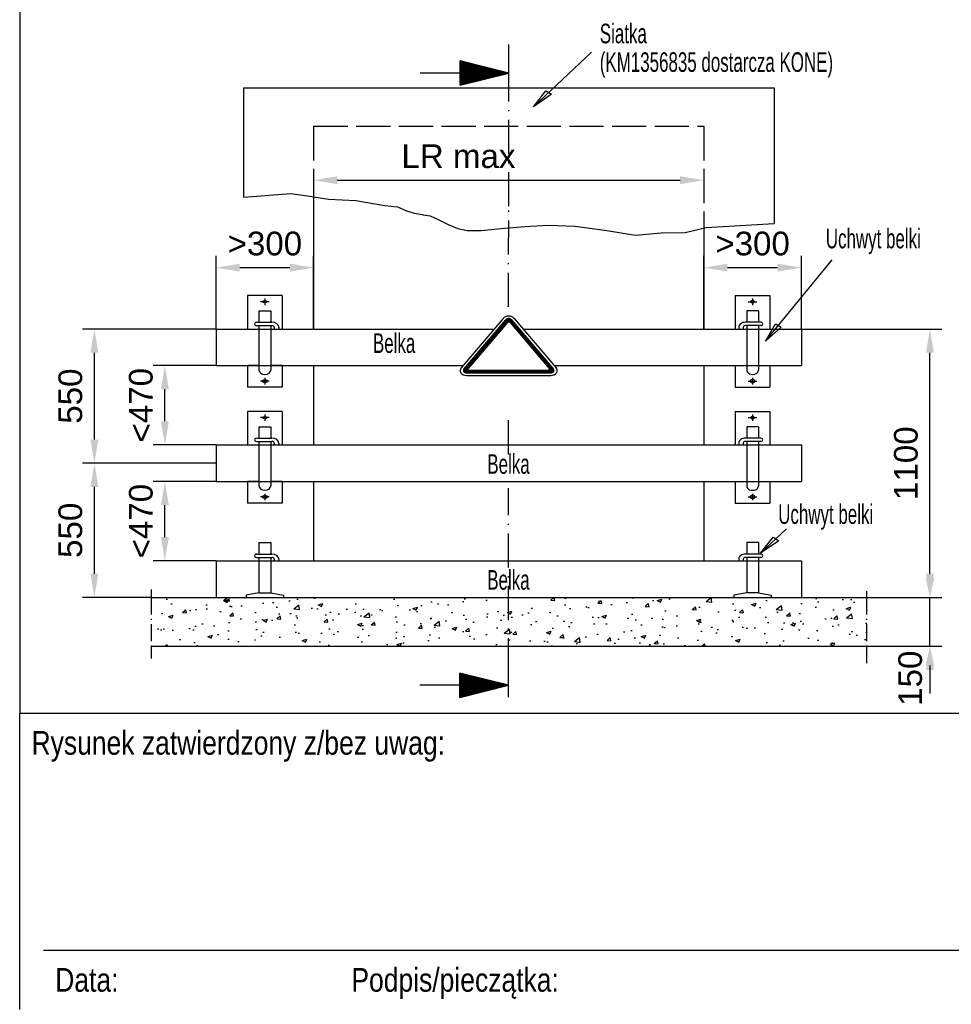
# Model space of a CAD drawing. Header units: millimetres. Extents: x 0 to 420, y 0 to 297.
# Tile 4 of 6: x 290 to 369, y 90 to 174. Entities that reach past the tile are written whole.
import ezdxf
from ezdxf.enums import TextEntityAlignment as Align

# ---------------------------------------------------------------- set-up
doc = ezdxf.new("R2010")
doc.units = ezdxf.units.MM
doc.header["$LTSCALE"] = 0.4
doc.header["$PDSIZE"] = -3
doc.linetypes.add('ACAD_ISO02W100', pattern=[15, 12, -3])
doc.linetypes.add('ACAD_ISO10W100', pattern=[18, 12, -3, 0, -3])
for name, color, linetype in [('CONT_25', 1, 'Continuous'), ('CONT_50', 5, 'Continuous'), ('CONT_70', 4, 'Continuous'), ('DASH_35', 2, 'ACAD_ISO02W100'), ('DASHD_25', 1, 'ACAD_ISO10W100'), ('DIM_35', 7, 'Continuous'), ('HATCH_25', 1, 'Continuous'), ('SHEET', 1, 'Continuous'), ('TEXT_35', 2, 'Continuous')]:
    doc.layers.add(name, color=color, linetype=linetype)
doc.styles.add('Arial', font='arial.ttf')
doc.styles.add('Text0.7_Arial', font='arial.ttf', dxfattribs={"width": 0.7})
doc.dimstyles.new('KONE_mm', dxfattribs={"dimtxt": 2, "dimasz": 2, "dimexe": 1, "dimexo": 0, "dimgap": 1, "dimtad": 1, "dimdec": 0, "dimrnd": 0.01, "dimzin": 0, "dimdsep": 46, "dimtxsty": 'Arial', "dimsah": 1, "dimcen": 0, "dimclrd": 256, "dimclre": 256, "dimclrt": 256, "dimadec": 1, "dimazin": 2, "dimtfac": 1, "dimtdec": 0, "dimtmove": 0, "dimatfit": 3, "dimfxl": 1, "dimtolj": 1, "dimtzin": 0, "dimarcsym": 0})

# ---------------------------------------------------------------- blocks, each defined once
blk = doc.blocks.new('*D55')
at = {"layer": 'Defpoints', "color": 0, "transparency": 16777216}
for p in [(296.307, 136.093), (306.582, 136.093), (301.092, 124.771)]:
    blk.add_point(p, dxfattribs=at)
at = {"layer": 'DIM_35', "lineweight": -2, "transparency": 16777216}
for p, q in [((306.582, 136.093), (295.307, 136.093)), ((296.307, 126.771), (296.307, 134.093)), ((301.092, 124.771), (295.307, 124.771))]:
    blk.add_line(p, q, dxfattribs=at)
at = {"layer": 'DIM_35', "transparency": 16777216}
for points in [[(295.974, 134.093), (296.64, 134.093), (296.307, 136.093)], [(295.974, 126.771), (296.64, 126.771), (296.307, 124.771)]]:
    blk.add_solid(points, dxfattribs=at)
at = {"layer": 'DIM_35', "transparency": 16777216, "insert": (294.286, 130.432), "char_height": 2, "attachment_point": 5, "rotation": 90, "line_spacing_factor": 0.62, "style": 'Arial'}
blk.add_mtext('\\A1;550', dxfattribs=at)
blk = doc.blocks.new('*D51')
at = {"layer": 'Defpoints', "color": 0, "transparency": 16777216}
for p in [(314.816, 152.594), (306.582, 147.416), (314.816, 147.416)]:
    blk.add_point(p, dxfattribs=at)
at = {"layer": 'DIM_35', "lineweight": -2, "transparency": 16777216}
for p, q in [((306.582, 147.416), (306.582, 153.594)), ((314.816, 147.416), (314.816, 153.594)), ((308.582, 152.594), (312.816, 152.594))]:
    blk.add_line(p, q, dxfattribs=at)
at = {"layer": 'DIM_35', "transparency": 16777216}
for points in [[(308.582, 152.928), (308.582, 152.261), (306.582, 152.594)], [(312.816, 152.928), (312.816, 152.261), (314.816, 152.594)]]:
    blk.add_solid(points, dxfattribs=at)
at = {"layer": 'DIM_35', "transparency": 16777216, "insert": (310.699, 154.616), "char_height": 2, "attachment_point": 5, "line_spacing_factor": 0.62, "style": 'Arial'}
blk.add_mtext('\\A1;>300', dxfattribs=at)
blk = doc.blocks.new('*D52')
at = {"layer": 'Defpoints', "color": 0, "transparency": 16777216}
for p in [(296.307, 147.416), (306.582, 147.416), (306.582, 136.093)]:
    blk.add_point(p, dxfattribs=at)
at = {"layer": 'DIM_35', "lineweight": -2, "transparency": 16777216}
for p, q in [((306.582, 147.416), (295.307, 147.416)), ((296.307, 138.093), (296.307, 145.416)), ((306.582, 136.093), (295.307, 136.093))]:
    blk.add_line(p, q, dxfattribs=at)
at = {"layer": 'DIM_35', "transparency": 16777216}
for points in [[(295.974, 145.416), (296.64, 145.416), (296.307, 147.416)], [(295.974, 138.093), (296.64, 138.093), (296.307, 136.093)]]:
    blk.add_solid(points, dxfattribs=at)
at = {"layer": 'DIM_35', "transparency": 16777216, "insert": (294.286, 141.754), "char_height": 2, "attachment_point": 5, "rotation": 90, "line_spacing_factor": 0.62, "style": 'Arial'}
blk.add_mtext('\\A1;550', dxfattribs=at)
blk = doc.blocks.new('*D53')
at = {"layer": 'Defpoints', "color": 0, "transparency": 16777216}
for p in [(355.989, 147.416), (366.844, 147.416), (361.479, 124.771)]:
    blk.add_point(p, dxfattribs=at)
at = {"layer": 'DIM_35', "lineweight": -2, "transparency": 16777216}
for p, q in [((355.989, 147.416), (367.844, 147.416)), ((366.844, 126.771), (366.844, 145.416)), ((361.479, 124.771), (367.844, 124.771))]:
    blk.add_line(p, q, dxfattribs=at)
at = {"layer": 'DIM_35', "transparency": 16777216}
for points in [[(366.511, 145.416), (367.178, 145.416), (366.844, 147.416)], [(366.511, 126.771), (367.178, 126.771), (366.844, 124.771)]]:
    blk.add_solid(points, dxfattribs=at)
at = {"layer": 'DIM_35', "transparency": 16777216, "insert": (364.823, 136.093), "char_height": 2, "attachment_point": 5, "rotation": 90, "line_spacing_factor": 0.62, "style": 'Arial'}
blk.add_mtext('\\A1;1100', dxfattribs=at)
blk = doc.blocks.new('*D54')
at = {"layer": 'Defpoints', "color": 0, "transparency": 16777216}
for p in [(314.816, 160.268), (347.754, 160.268), (347.754, 159.972)]:
    blk.add_point(p, dxfattribs=at)
at = {"layer": 'DIM_35', "lineweight": -2, "transparency": 16777216}
for p, q in [((314.816, 160.268), (314.816, 158.972)), ((316.816, 159.972), (345.754, 159.972)), ((347.754, 160.268), (347.754, 158.972))]:
    blk.add_line(p, q, dxfattribs=at)
at = {"layer": 'DIM_35', "transparency": 16777216}
for points in [[(316.816, 160.305), (316.816, 159.638), (314.816, 159.972)], [(345.754, 160.305), (345.754, 159.638), (347.754, 159.972)]]:
    blk.add_solid(points, dxfattribs=at)
at = {"layer": 'DIM_35', "transparency": 16777216, "insert": (327.04, 161.988), "char_height": 2, "attachment_point": 5, "line_spacing_factor": 0.62, "style": 'Arial'}
blk.add_mtext('\\A1;LR max', dxfattribs=at)
blk = doc.blocks.new('*D56')
at = {"layer": 'Defpoints', "color": 0, "transparency": 16777216}
for p in [(302.258, 144.328), (306.582, 144.328), (306.582, 137.637)]:
    blk.add_point(p, dxfattribs=at)
at = {"layer": 'DIM_35', "lineweight": -2, "transparency": 16777216}
for p, q in [((306.582, 144.328), (301.258, 144.328)), ((302.258, 139.637), (302.258, 142.328)), ((306.582, 137.637), (301.258, 137.637))]:
    blk.add_line(p, q, dxfattribs=at)
at = {"layer": 'DIM_35', "transparency": 16777216}
for points in [[(301.925, 142.328), (302.591, 142.328), (302.258, 144.328)], [(301.925, 139.637), (302.591, 139.637), (302.258, 137.637)]]:
    blk.add_solid(points, dxfattribs=at)
at = {"layer": 'DIM_35', "transparency": 16777216, "insert": (300.237, 140.983), "char_height": 2, "attachment_point": 5, "rotation": 90, "line_spacing_factor": 0.62, "style": 'Arial'}
blk.add_mtext('\\A1;<470', dxfattribs=at)
blk = doc.blocks.new('*D57')
at = {"layer": 'Defpoints', "color": 0, "transparency": 16777216}
for p in [(302.258, 134.549), (306.582, 134.549), (306.582, 127.859)]:
    blk.add_point(p, dxfattribs=at)
at = {"layer": 'DIM_35', "lineweight": -2, "transparency": 16777216}
for p, q in [((306.582, 134.549), (301.258, 134.549)), ((302.258, 129.859), (302.258, 132.549)), ((306.582, 127.859), (301.258, 127.859))]:
    blk.add_line(p, q, dxfattribs=at)
at = {"layer": 'DIM_35', "transparency": 16777216}
for points in [[(301.925, 132.549), (302.591, 132.549), (302.258, 134.549)], [(301.925, 129.859), (302.591, 129.859), (302.258, 127.859)]]:
    blk.add_solid(points, dxfattribs=at)
at = {"layer": 'DIM_35', "transparency": 16777216, "insert": (300.237, 131.204), "char_height": 2, "attachment_point": 5, "rotation": 90, "line_spacing_factor": 0.62, "style": 'Arial'}
blk.add_mtext('\\A1;<470', dxfattribs=at)
blk = doc.blocks.new('*D58')
at = {"layer": 'Defpoints', "color": 0, "transparency": 16777216}
for p in [(355.989, 152.594), (347.754, 147.416), (355.989, 147.416)]:
    blk.add_point(p, dxfattribs=at)
at = {"layer": 'DIM_35', "lineweight": -2, "transparency": 16777216}
for p, q in [((347.754, 147.416), (347.754, 153.594)), ((355.989, 147.416), (355.989, 153.594)), ((349.754, 152.594), (353.989, 152.594))]:
    blk.add_line(p, q, dxfattribs=at)
at = {"layer": 'DIM_35', "transparency": 16777216}
for points in [[(349.754, 152.928), (349.754, 152.261), (347.754, 152.594)], [(353.989, 152.928), (353.989, 152.261), (355.989, 152.594)]]:
    blk.add_solid(points, dxfattribs=at)
at = {"layer": 'DIM_35', "transparency": 16777216, "insert": (351.872, 154.616), "char_height": 2, "attachment_point": 5, "line_spacing_factor": 0.62, "style": 'Arial'}
blk.add_mtext('\\A1;>300', dxfattribs=at)
blk = doc.blocks.new('*D59')
at = {"layer": 'Defpoints', "color": 0, "transparency": 16777216}
for p in [(361.479, 124.771), (366.844, 124.771), (361.479, 120.654)]:
    blk.add_point(p, dxfattribs=at)
at = {"layer": 'DIM_35', "lineweight": -2, "transparency": 16777216}
for p, q in [((366.844, 126.771), (366.844, 128.771)), ((361.479, 124.771), (367.844, 124.771)), ((366.844, 120.654), (366.844, 124.771)), ((361.479, 120.654), (367.844, 120.654)), ((366.844, 118.654), (366.844, 116.654))]:
    blk.add_line(p, q, dxfattribs=at)
at = {"layer": 'DIM_35', "transparency": 16777216}
for points in [[(366.511, 126.771), (367.178, 126.771), (366.844, 124.771)], [(366.511, 118.654), (367.178, 118.654), (366.844, 120.654)]]:
    blk.add_solid(points, dxfattribs=at)
at = {"layer": 'DIM_35', "transparency": 16777216, "insert": (365.186, 117.95), "char_height": 2, "attachment_point": 5, "rotation": 90, "line_spacing_factor": 0.62, "style": 'Arial'}
blk.add_mtext('\\A1;150', dxfattribs=at)

msp = doc.modelspace()

# ---------------------------------------------------------------- hatches: boundary and pattern name
at = {"layer": 'HATCH_25'}
h = msp.add_hatch(dxfattribs=at)
h.set_pattern_fill('AR-CONC', color=256, scale=0.032787, style=0)
h.set_pattern_definition([(41.79, (281.2598, 103.3926), (3.98218, -0.26129), [0.35898, -3.94878]), (356.246, (281.2598, 103.3926), (-0.77033, 3.13199), [0.33256, -3.65817]), (103.8174, (281.5917, 103.3708), (3.21186, 2.87068), [0.26878, -2.95655]), (38.0126, (281.26, 104.2253), (5.92522, -0.6892), [0.54886, -6.0374]), (98.817, (281.7536, 104.168), (5.18916, 4.05604), [0.40017, -4.40182]), (353.3653, (281.26, 104.2253), (5.18917, 4.05603), [0.4971, -5.46808]), (16.0606, (281.815, 104.0172), (3.31399, -1.676436), [0.40453, -4.44978]), (333.1667, (281.815, 104.017), (1.35086, 3.01939), [0.30949, -3.40438]), (65.8964, (282.091, 103.8774), (4.66484, 1.34296), [0.27565, -3.03215]), (29.9195, (281.2598, 103.3926), (0.06751, 1.386109), [0, -3.313405, 0, -3.40488, 0, -3.366766]), (5.639, (281.2598, 103.3926), (1.46054, 1.642258), [0, -2.11291, 0, -3.523362, 0, -1.396623]), (334.462, (280.0217, 103.3926), (2.963729, -0.093911), [0, -1.29736, 0, -4.047767, 0, -5.371076]), (325.502, (279.4665, 103.3926), (3.237796, 0.416816), [0, -1.61418, 0, -2.57276, 0, -3.650535])])
h.paths.add_polyline_path([(301.092, 120.654), (361.479, 120.654), (361.479, 124.771), (301.092, 124.771)])

# ---------------------------------------------------------------- linework, layer by layer
msp.add_line((366.844, 119.015), (366.844, 118.29))
at = {"layer": 'CONT_25'}
for p, q in [((290, 216.422), (290, 115)), ((290, 115), (410, 115))]:
    msp.add_line(p, q, dxfattribs=at)
at = {"layer": 'CONT_25', "ltscale": 3}
for p, q in [((333.366, 166.172), (338.281, 170.777)), ((331.289, 169.007), (327.185, 170.036)), ((327.185, 167.977), (327.185, 170.036)), ((327.223, 170.026), (327.223, 167.987)), ((327.292, 170.009), (327.292, 168.004)), ((327.361, 169.992), (327.361, 168.021)), ((327.429, 169.975), (327.429, 168.038)), ((327.498, 169.957), (327.498, 168.056)), ((327.566, 169.94), (327.566, 168.073)), ((327.635, 169.923), (327.635, 168.09)), ((327.704, 169.906), (327.704, 168.107)), ((327.772, 169.889), (327.772, 168.124)), ((327.841, 169.871), (327.841, 168.142)), ((327.91, 169.854), (327.91, 168.159)), ((327.978, 169.837), (327.978, 168.176)), ((328.047, 169.82), (328.047, 168.193)), ((328.115, 169.803), (328.115, 168.211)), ((328.184, 169.785), (328.184, 168.228)), ((328.253, 169.768), (328.253, 168.245)), ((328.321, 169.751), (328.321, 168.262)), ((328.39, 169.734), (328.39, 168.279)), ((328.459, 169.716), (328.459, 168.297)), ((328.527, 169.699), (328.527, 168.314)), ((328.596, 169.682), (328.596, 168.331)), ((328.664, 169.665), (328.664, 168.348)), ((328.733, 169.648), (328.733, 168.365)), ((328.802, 169.63), (328.802, 168.383)), ((328.87, 169.613), (328.87, 168.4)), ((328.939, 169.596), (328.939, 168.417)), ((329.007, 169.579), (329.007, 168.434)), ((329.076, 169.562), (329.076, 168.452)), ((329.145, 169.544), (329.145, 168.469)), ((329.213, 169.527), (329.213, 168.486)), ((329.282, 169.51), (329.282, 168.503)), ((329.351, 169.493), (329.351, 168.52)), ((327.185, 169.007), (323.809, 169.007)), ((327.185, 167.977), (331.289, 169.007)), ((329.419, 169.475), (329.419, 168.538)), ((329.488, 169.458), (329.488, 168.555)), ((329.556, 169.441), (329.556, 168.572)), ((329.625, 169.424), (329.625, 168.589)), ((329.694, 169.407), (329.694, 168.606)), ((329.762, 169.389), (329.762, 168.624)), ((329.831, 169.372), (329.831, 168.641)), ((329.9, 169.355), (329.9, 168.658)), ((329.968, 169.338), (329.968, 168.675)), ((330.037, 169.321), (330.037, 168.692)), ((330.105, 169.303), (330.105, 168.71)), ((330.174, 169.286), (330.174, 168.727)), ((330.243, 169.269), (330.243, 168.744)), ((330.311, 169.252), (330.311, 168.761)), ((330.38, 169.235), (330.38, 168.779)), ((330.449, 169.217), (330.449, 168.796)), ((330.517, 169.2), (330.517, 168.813)), ((330.586, 169.183), (330.586, 168.83)), ((330.654, 169.166), (330.654, 168.847)), ((330.723, 169.148), (330.723, 168.865)), ((330.792, 169.131), (330.792, 168.882)), ((330.86, 169.114), (330.86, 168.899)), ((330.929, 169.097), (330.929, 168.916)), ((330.998, 169.08), (330.998, 168.933)), ((331.066, 169.062), (331.066, 168.951)), ((331.135, 169.045), (331.135, 168.968)), ((331.203, 169.028), (331.203, 168.985)), ((331.272, 169.011), (331.272, 169.002)), ((333.366, 166.172), (334.429, 167.514)), ((334.908, 167.22), (333.366, 166.172)), ((334.429, 167.514), (334.908, 167.22)), ((308.883, 158.539), (312.89, 158.846)), ((312.89, 158.846), (314.29, 158.661)), ((314.29, 158.661), (316.071, 158.384)), ((316.071, 158.384), (318.387, 158.257)), ((318.387, 158.257), (320.83, 157.848)), ((320.83, 157.848), (321.887, 157.732)), ((321.887, 157.732), (322.663, 157.388)), ((322.663, 157.388), (323.305, 157.187)), ((323.305, 157.187), (323.974, 157.07)), ((323.974, 157.07), (324.072, 157.051)), ((324.072, 157.051), (324.661, 156.969)), ((324.661, 156.969), (325.385, 156.628)), ((325.385, 156.628), (326.165, 156.248)), ((326.165, 156.248), (326.988, 155.901)), ((347.94, 155.97), (353.688, 156.305)), ((326.988, 155.901), (327.789, 155.742)), ((327.789, 155.742), (328.95, 155.736)), ((328.95, 155.736), (330.94, 155.915)), ((330.94, 155.915), (332.661, 156.077)), ((332.661, 156.077), (334.601, 156.174)), ((334.601, 156.174), (336.907, 156.092)), ((336.907, 156.092), (339.57, 155.721)), ((339.57, 155.721), (341.977, 155.321)), ((341.977, 155.321), (344.143, 155.522)), ((344.143, 155.522), (346.192, 155.553)), ((346.192, 155.553), (347.94, 155.97)), ((352.97, 146.386), (358.603, 153.264)), ((309.235, 150.231), (309.235, 147.416)), ((312.163, 150.231), (309.235, 150.231)), ((311.07, 149.716), (310.329, 149.716)), ((310.699, 149.994), (310.699, 149.438)), ((312.163, 150.231), (312.163, 147.416)), ((350.408, 150.231), (350.408, 147.416)), ((350.408, 150.231), (353.336, 150.231)), ((351.501, 149.716), (352.242, 149.716)), ((351.872, 149.994), (351.872, 149.438)), ((353.336, 150.231), (353.336, 147.416)), ((310.203, 148.95), (311.195, 148.95)), ((310.203, 148.95), (310.203, 147.988)), ((311.195, 148.95), (311.195, 147.988)), ((352.368, 148.95), (351.376, 148.95)), ((351.376, 148.95), (351.376, 147.988)), ((352.368, 148.95), (352.368, 147.988)), ((310.014, 147.988), (311.296, 147.988)), ((330.823, 148.313), (327.269, 144.137)), ((327.5, 144.027), (331.054, 148.202)), ((331.17, 147.955), (327.867, 144.074)), ((331.141, 147.922), (330.816, 147.922)), ((331.191, 147.974), (330.86, 147.974)), ((331.667, 148.025), (330.903, 148.025)), ((331.624, 148.077), (330.947, 148.077)), ((331.58, 148.128), (330.991, 148.128)), ((331.536, 148.179), (331.035, 148.179)), ((331.485, 148.231), (331.086, 148.231)), ((331.387, 148.282), (331.184, 148.282)), ((331.711, 147.974), (331.38, 147.974)), ((331.401, 147.955), (334.704, 144.074)), ((331.755, 147.922), (331.429, 147.922)), ((331.517, 148.202), (335.07, 144.027)), ((331.748, 148.313), (335.302, 144.137)), ((352.557, 147.988), (351.275, 147.988)), ((306.582, 147.416), (314.816, 147.416)), ((306.582, 147.416), (306.582, 144.328)), ((310.014, 147.703), (311.296, 147.703)), ((310.203, 147.703), (310.203, 143.956)), ((311.195, 147.703), (311.195, 143.956)), ((311.486, 147.561), (311.486, 147.416)), ((311.865, 147.561), (311.865, 147.416)), ((314.816, 147.416), (316.245, 147.416)), ((316.245, 147.416), (330.059, 147.416)), ((330.441, 147.099), (330.115, 147.099)), ((330.484, 147.15), (330.159, 147.15)), ((330.528, 147.202), (330.203, 147.202)), ((330.572, 147.253), (330.246, 147.253)), ((330.616, 147.305), (330.29, 147.305)), ((330.66, 147.356), (330.334, 147.356)), ((330.703, 147.408), (330.378, 147.408)), ((330.747, 147.459), (330.422, 147.459)), ((330.791, 147.51), (330.465, 147.51)), ((330.835, 147.562), (330.509, 147.562)), ((330.879, 147.613), (330.553, 147.613)), ((330.922, 147.665), (330.597, 147.665)), ((330.966, 147.716), (330.641, 147.716)), ((331.01, 147.768), (330.684, 147.768)), ((331.054, 147.819), (330.728, 147.819)), ((331.098, 147.871), (330.772, 147.871)), ((331.799, 147.871), (331.473, 147.871)), ((331.843, 147.819), (331.517, 147.819)), ((331.886, 147.768), (331.561, 147.768)), ((331.93, 147.716), (331.605, 147.716)), ((331.974, 147.665), (331.648, 147.665)), ((332.018, 147.613), (331.692, 147.613)), ((332.062, 147.562), (331.736, 147.562)), ((332.105, 147.51), (331.78, 147.51)), ((332.149, 147.459), (331.824, 147.459)), ((332.193, 147.408), (331.867, 147.408)), ((332.237, 147.356), (331.911, 147.356)), ((332.281, 147.305), (331.955, 147.305)), ((332.324, 147.253), (331.999, 147.253)), ((332.368, 147.202), (332.043, 147.202)), ((332.412, 147.15), (332.086, 147.15)), ((332.456, 147.099), (332.13, 147.099)), ((332.512, 147.416), (355.989, 147.416)), ((334.11, 147.416), (355.989, 147.416)), ((334.872, 147.416), (355.989, 147.416)), ((350.706, 147.561), (350.706, 147.416)), ((351.085, 147.561), (351.085, 147.416)), ((352.557, 147.703), (351.275, 147.703)), ((351.376, 147.703), (351.376, 143.956)), ((352.368, 147.703), (352.368, 143.956)), ((352.97, 146.386), (353.818, 147.86)), ((354.296, 147.567), (352.97, 146.386)), ((353.818, 147.86), (354.296, 147.567)), ((355.989, 147.416), (355.989, 144.328)), ((329.696, 146.224), (329.37, 146.224)), ((329.74, 146.275), (329.414, 146.275)), ((329.784, 146.327), (329.458, 146.327)), ((329.827, 146.378), (329.502, 146.378)), ((329.871, 146.43), (329.546, 146.43)), ((329.915, 146.481), (329.589, 146.481)), ((329.959, 146.533), (329.633, 146.533)), ((330.003, 146.584), (329.677, 146.584)), ((330.046, 146.636), (329.721, 146.636)), ((330.09, 146.687), (329.765, 146.687)), ((330.134, 146.738), (329.808, 146.738)), ((330.178, 146.79), (329.852, 146.79)), ((330.222, 146.841), (329.896, 146.841)), ((330.265, 146.893), (329.94, 146.893)), ((330.309, 146.944), (329.984, 146.944)), ((330.353, 146.996), (330.027, 146.996)), ((330.397, 147.047), (330.071, 147.047)), ((332.5, 147.047), (332.174, 147.047)), ((332.543, 146.996), (332.218, 146.996)), ((332.587, 146.944), (332.262, 146.944)), ((332.631, 146.893), (332.305, 146.893)), ((332.675, 146.841), (332.349, 146.841)), ((332.719, 146.79), (332.393, 146.79)), ((332.762, 146.738), (332.437, 146.738)), ((332.806, 146.687), (332.481, 146.687)), ((332.85, 146.636), (332.524, 146.636)), ((332.894, 146.584), (332.568, 146.584)), ((332.938, 146.533), (332.612, 146.533)), ((332.981, 146.481), (332.656, 146.481)), ((333.025, 146.43), (332.7, 146.43)), ((333.069, 146.378), (332.743, 146.378)), ((333.113, 146.327), (332.787, 146.327)), ((333.157, 146.275), (332.831, 146.275)), ((333.2, 146.224), (332.875, 146.224)), ((328.995, 145.4), (328.67, 145.4)), ((329.039, 145.452), (328.713, 145.452)), ((329.083, 145.503), (328.757, 145.503)), ((329.127, 145.555), (328.801, 145.555)), ((329.17, 145.606), (328.845, 145.606)), ((329.214, 145.658), (328.889, 145.658)), ((329.258, 145.709), (328.932, 145.709)), ((329.302, 145.761), (328.976, 145.761)), ((329.346, 145.812), (329.02, 145.812)), ((329.389, 145.864), (329.064, 145.864)), ((329.433, 145.915), (329.108, 145.915)), ((329.477, 145.967), (329.151, 145.967)), ((329.521, 146.018), (329.195, 146.018)), ((329.565, 146.069), (329.239, 146.069)), ((329.608, 146.121), (329.283, 146.121)), ((329.652, 146.172), (329.327, 146.172)), ((333.244, 146.172), (332.919, 146.172)), ((333.288, 146.121), (332.962, 146.121)), ((333.332, 146.069), (333.006, 146.069)), ((333.376, 146.018), (333.05, 146.018)), ((333.419, 145.967), (333.094, 145.967)), ((333.463, 145.915), (333.138, 145.915)), ((333.507, 145.864), (333.181, 145.864)), ((333.551, 145.812), (333.225, 145.812)), ((333.595, 145.761), (333.269, 145.761)), ((333.638, 145.709), (333.313, 145.709)), ((333.682, 145.658), (333.357, 145.658)), ((333.726, 145.606), (333.4, 145.606)), ((333.77, 145.555), (333.444, 145.555)), ((333.814, 145.503), (333.488, 145.503)), ((333.857, 145.452), (333.532, 145.452)), ((333.901, 145.4), (333.576, 145.4)), ((328.294, 144.577), (327.969, 144.577)), ((328.338, 144.628), (328.013, 144.628)), ((328.382, 144.68), (328.056, 144.68)), ((328.426, 144.731), (328.1, 144.731)), ((328.47, 144.783), (328.144, 144.783)), ((328.513, 144.834), (328.188, 144.834)), ((328.557, 144.886), (328.232, 144.886)), ((328.601, 144.937), (328.275, 144.937)), ((328.645, 144.989), (328.319, 144.989)), ((328.689, 145.04), (328.363, 145.04)), ((328.732, 145.092), (328.407, 145.092)), ((328.776, 145.143), (328.451, 145.143)), ((328.82, 145.195), (328.494, 145.195)), ((328.864, 145.246), (328.538, 145.246)), ((328.908, 145.297), (328.582, 145.297)), ((328.951, 145.349), (328.626, 145.349)), ((333.945, 145.349), (333.619, 145.349)), ((333.989, 145.297), (333.663, 145.297)), ((334.033, 145.246), (333.707, 145.246)), ((334.076, 145.195), (333.751, 145.195)), ((334.12, 145.143), (333.795, 145.143)), ((334.164, 145.092), (333.838, 145.092)), ((334.208, 145.04), (333.882, 145.04)), ((334.252, 144.989), (333.926, 144.989)), ((334.295, 144.937), (333.97, 144.937)), ((334.339, 144.886), (334.014, 144.886)), ((334.383, 144.834), (334.057, 144.834)), ((334.427, 144.783), (334.101, 144.783)), ((334.471, 144.731), (334.145, 144.731)), ((334.514, 144.68), (334.189, 144.68)), ((334.558, 144.628), (334.233, 144.628)), ((334.602, 144.577), (334.276, 144.577)), ((306.582, 144.328), (314.816, 144.328)), ((309.235, 144.328), (309.235, 142.508)), ((310.203, 144.328), (309.235, 144.328)), ((312.163, 144.328), (311.195, 144.328)), ((312.163, 144.328), (312.163, 142.508)), ((314.816, 144.328), (316.13, 144.328)), ((316.13, 144.328), (327.431, 144.328)), ((335.111, 143.908), (327.458, 143.908)), ((327.871, 143.959), (327.464, 143.959)), ((335.1, 143.856), (327.47, 143.856)), ((327.846, 144.011), (327.489, 144.011)), ((335.068, 143.805), (327.501, 143.805)), ((327.858, 144.062), (327.531, 144.062)), ((335.006, 143.754), (327.567, 143.754)), ((327.9, 144.114), (327.575, 144.114)), ((327.944, 144.165), (327.618, 144.165)), ((327.988, 144.217), (327.662, 144.217)), ((328.032, 144.268), (327.706, 144.268)), ((328.075, 144.32), (327.75, 144.32)), ((328.119, 144.371), (327.794, 144.371)), ((328.163, 144.423), (327.837, 144.423)), ((328.207, 144.474), (327.881, 144.474)), ((328.251, 144.526), (327.925, 144.526)), ((327.982, 143.916), (334.589, 143.916)), ((334.646, 144.526), (334.32, 144.526)), ((334.69, 144.474), (334.364, 144.474)), ((334.733, 144.423), (334.408, 144.423)), ((334.777, 144.371), (334.452, 144.371)), ((334.821, 144.32), (334.495, 144.32)), ((334.865, 144.268), (334.539, 144.268)), ((334.909, 144.217), (334.583, 144.217)), ((334.953, 144.165), (334.627, 144.165)), ((334.996, 144.114), (334.671, 144.114)), ((335.105, 143.959), (334.7, 143.959)), ((335.04, 144.062), (334.712, 144.062)), ((335.08, 144.011), (334.724, 144.011)), ((335.14, 144.328), (355.989, 144.328)), ((350.408, 144.328), (350.408, 142.508)), ((350.408, 144.328), (351.376, 144.328)), ((352.368, 144.328), (353.336, 144.328)), ((353.336, 144.328), (353.336, 142.508)), ((311.07, 143.023), (310.329, 143.023)), ((310.699, 143.301), (310.699, 142.745)), ((327.732, 143.71), (334.839, 143.71)), ((327.732, 143.504), (334.839, 143.504)), ((329.199, 143.504), (334.839, 143.504)), ((351.501, 143.023), (352.242, 143.023)), ((351.872, 143.301), (351.872, 142.745)), ((312.163, 142.508), (309.235, 142.508)), ((350.408, 142.508), (353.336, 142.508)), ((309.235, 140.453), (309.235, 137.637)), ((312.163, 140.453), (309.235, 140.453)), ((312.163, 140.453), (312.163, 137.637)), ((350.408, 140.453), (350.408, 137.637)), ((350.408, 140.453), (353.336, 140.453)), ((353.336, 140.453), (353.336, 137.637)), ((311.07, 139.938), (310.329, 139.938)), ((310.699, 140.216), (310.699, 139.66)), ((351.501, 139.938), (352.242, 139.938)), ((351.872, 140.216), (351.872, 139.66)), ((310.203, 139.172), (311.195, 139.172)), ((310.203, 139.172), (310.203, 138.21)), ((311.195, 139.172), (311.195, 138.21)), ((352.368, 139.172), (351.376, 139.172)), ((351.376, 139.172), (351.376, 138.21)), ((352.368, 139.172), (352.368, 138.21)), ((310.014, 138.21), (311.296, 138.21)), ((310.014, 137.925), (311.296, 137.925)), ((310.203, 137.925), (310.203, 134.178)), ((311.195, 137.925), (311.195, 134.178)), ((352.557, 138.21), (351.275, 138.21)), ((352.557, 137.925), (351.275, 137.925)), ((351.376, 137.925), (351.376, 134.178)), ((352.368, 137.925), (352.368, 134.178)), ((306.582, 137.637), (314.816, 137.637)), ((306.582, 137.637), (306.582, 134.549)), ((311.486, 137.783), (311.486, 137.637)), ((311.865, 137.783), (311.865, 137.637)), ((314.816, 137.637), (315.918, 137.637)), ((315.918, 137.637), (355.989, 137.637)), ((350.706, 137.783), (350.706, 137.637)), ((351.085, 137.783), (351.085, 137.637)), ((355.989, 137.637), (355.989, 134.549)), ((306.582, 134.549), (314.816, 134.549)), ((309.235, 134.55), (309.235, 132.73)), ((310.203, 134.55), (309.235, 134.55)), ((312.163, 134.55), (311.195, 134.55)), ((312.163, 134.55), (312.163, 132.73)), ((314.816, 134.549), (315.802, 134.549)), ((315.802, 134.549), (355.989, 134.549)), ((350.408, 134.55), (350.408, 132.73)), ((350.408, 134.55), (351.376, 134.55)), ((352.368, 134.55), (353.336, 134.55)), ((353.336, 134.55), (353.336, 132.73)), ((311.07, 133.244), (310.329, 133.244)), ((310.699, 133.522), (310.699, 132.967)), ((351.501, 133.244), (352.242, 133.244)), ((351.872, 133.522), (351.872, 132.967)), ((312.163, 132.73), (309.235, 132.73)), ((350.408, 132.73), (353.336, 132.73)), ((352.541, 128.506), (354.733, 130.543)), ((352.541, 128.506), (353.605, 129.848)), ((353.605, 129.848), (354.083, 129.555)), ((310.203, 129.393), (311.195, 129.393)), ((310.203, 129.393), (310.203, 128.432)), ((311.195, 129.393), (311.195, 128.432)), ((352.368, 129.393), (351.376, 129.393)), ((351.376, 129.393), (351.376, 128.432)), ((352.368, 129.393), (352.368, 128.432)), ((354.083, 129.555), (352.541, 128.506)), ((310.014, 128.432), (311.296, 128.432)), ((310.014, 128.147), (311.296, 128.147)), ((310.203, 128.147), (310.203, 125.143)), ((311.195, 128.147), (311.195, 125.143)), ((311.486, 128.005), (311.486, 127.859)), ((311.865, 128.005), (311.865, 127.859)), ((350.706, 128.005), (350.706, 127.859)), ((351.085, 128.005), (351.085, 127.859)), ((352.557, 128.432), (351.275, 128.432)), ((352.557, 128.147), (351.275, 128.147)), ((351.376, 128.147), (351.376, 125.143)), ((352.368, 128.147), (352.368, 125.143)), ((306.582, 127.859), (350.774, 127.859)), ((306.582, 127.859), (306.582, 124.771)), ((350.774, 127.859), (355.989, 127.859)), ((355.989, 127.859), (355.989, 124.771)), ((301.092, 124.771), (361.479, 124.771)), ((310.203, 125.143), (309.125, 124.952)), ((309.125, 124.952), (309.125, 124.771)), ((310.203, 125.143), (311.195, 125.143)), ((311.195, 125.143), (312.273, 124.952)), ((312.273, 124.952), (312.273, 124.771)), ((351.376, 125.143), (350.298, 124.952)), ((350.298, 124.952), (350.298, 124.771)), ((352.368, 125.143), (351.376, 125.143)), ((352.368, 125.143), (353.445, 124.952)), ((353.445, 124.952), (353.445, 124.771)), ((331.258, 117.359), (327.155, 118.389)), ((327.155, 116.33), (327.155, 118.389)), ((327.223, 118.371), (327.223, 116.347)), ((327.292, 118.354), (327.292, 116.364)), ((327.361, 118.337), (327.361, 116.382)), ((327.429, 118.32), (327.429, 116.399)), ((327.498, 118.303), (327.498, 116.416)), ((327.566, 118.285), (327.566, 116.433)), ((327.635, 118.268), (327.635, 116.451)), ((327.704, 118.251), (327.704, 116.468)), ((327.772, 118.234), (327.772, 116.485)), ((327.841, 118.216), (327.841, 116.502)), ((327.91, 118.199), (327.91, 116.519)), ((327.978, 118.182), (327.978, 116.537)), ((328.047, 118.165), (328.047, 116.554)), ((328.115, 118.148), (328.115, 116.571)), ((328.184, 118.13), (328.184, 116.588)), ((328.253, 118.113), (328.253, 116.605)), ((328.321, 118.096), (328.321, 116.623)), ((328.39, 118.079), (328.39, 116.64)), ((328.459, 118.062), (328.459, 116.657)), ((328.527, 118.044), (328.527, 116.674)), ((328.596, 118.027), (328.596, 116.692)), ((328.664, 118.01), (328.664, 116.709)), ((328.733, 117.993), (328.733, 116.726)), ((328.802, 117.975), (328.802, 116.743)), ((327.155, 117.359), (323.778, 117.359)), ((327.155, 116.33), (331.258, 117.359)), ((328.87, 117.958), (328.87, 116.76)), ((328.939, 117.941), (328.939, 116.778)), ((329.007, 117.924), (329.007, 116.795)), ((329.076, 117.907), (329.076, 116.812)), ((329.145, 117.889), (329.145, 116.829)), ((329.213, 117.872), (329.213, 116.846)), ((329.282, 117.855), (329.282, 116.864)), ((329.351, 117.838), (329.351, 116.881)), ((329.419, 117.821), (329.419, 116.898)), ((329.488, 117.803), (329.488, 116.915)), ((329.556, 117.786), (329.556, 116.932)), ((329.625, 117.769), (329.625, 116.95)), ((329.694, 117.752), (329.694, 116.967)), ((329.762, 117.734), (329.762, 116.984)), ((329.831, 117.717), (329.831, 117.001)), ((329.9, 117.7), (329.9, 117.019)), ((329.968, 117.683), (329.968, 117.036)), ((330.037, 117.666), (330.037, 117.053)), ((330.105, 117.648), (330.105, 117.07)), ((330.174, 117.631), (330.174, 117.087)), ((330.243, 117.614), (330.243, 117.105)), ((330.311, 117.597), (330.311, 117.122)), ((330.38, 117.58), (330.38, 117.139)), ((330.449, 117.562), (330.449, 117.156)), ((330.517, 117.545), (330.517, 117.173)), ((330.586, 117.528), (330.586, 117.191)), ((330.654, 117.511), (330.654, 117.208)), ((330.723, 117.494), (330.723, 117.225)), ((330.792, 117.476), (330.792, 117.242)), ((330.86, 117.459), (330.86, 117.26)), ((330.929, 117.442), (330.929, 117.277)), ((330.998, 117.425), (330.998, 117.294)), ((331.066, 117.407), (331.066, 117.311)), ((331.135, 117.39), (331.135, 117.328)), ((331.203, 117.373), (331.203, 117.346))]:
    msp.add_line(p, q, dxfattribs=at)
for centre, major_axis, ratio, start_param, end_param in [((310.699, 149.716), (0.161, 0), 0.562468, 4.712389, 10.995574), ((310.014, 147.846), (0.19, 0), 0.749979, 1.570796, 4.712389), ((311.296, 147.561), (0.569, 0), 0.749979, 0, 1.570796), ((331.285, 148.091), (-0.549, 0), 0.749979, 3.709697, 5.715081), ((331.285, 148.091), (-0.549, 0), 0.749979, 3.709697, 5.715081), ((331.285, 148.091), (-0.274, 0), 0.749979, 3.709697, 5.715081), ((331.285, 147.9), (-0.137, 0), 0.749979, 3.709697, 5.715081), ((351.275, 147.561), (0.569, 0), 0.749979, 1.570796, 3.141593), ((352.557, 147.846), (0.19, 0), 0.749979, 4.712389, 7.853982), ((311.296, 147.561), (0.19, 0), 0.749979, 0, 1.570796), ((351.275, 147.561), (-0.19, 0), 0.749979, -1.570796, 0), ((310.699, 143.956), (0.496, 0), 0.749979, 3.141593, 6.283185), ((327.732, 143.916), (0.549, 0), 0.749979, 2.573488, 4.712389), ((327.732, 143.916), (0.549, 0), 0.749979, 2.573488, 4.712389), ((327.732, 143.916), (-0.274, 0), 0.749979, -0.568105, 1.570796), ((327.982, 144.019), (-0.137, 0), 0.749979, -0.568105, 1.570796), ((334.589, 144.019), (-0.137, 0), 0.749979, 1.570796, 3.709697), ((334.839, 143.916), (0.549, 0), 0.749979, 4.712389, 6.85129), ((334.839, 143.916), (0.549, 0), 0.749979, 4.712389, 6.85129), ((334.839, 143.916), (0.274, 0), 0.749979, 4.712389, 6.85129), ((351.872, 143.956), (-0.496, 0), 0.749979, 0, 3.141593), ((310.699, 143.023), (-0.22, 0), 0.562468, 3.141593, 9.424778), ((310.699, 139.938), (-0.161, 0), 0.562468, 1.570796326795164, 7.853981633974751), ((310.014, 138.068), (0.19, 0), 0.749979, 1.570796, 4.712389), ((311.296, 137.783), (0.569, 0), 0.749979, 0, 1.570796), ((311.296, 137.783), (0.19, 0), 0.749979, 0, 1.570796), ((351.275, 137.783), (0.569, 0), 0.749979, 1.570796, 3.141593), ((351.275, 137.783), (-0.19, 0), 0.749979, -1.570796, 0), ((352.557, 138.068), (0.19, 0), 0.749979, 4.712389, 7.853982), ((310.699, 134.178), (0.496, 0), 0.749979, 3.141593, 6.283185), ((351.872, 134.178), (-0.496, 0), 0.749979, 0, 3.141593), ((310.699, 133.244), (-0.22, 0), 0.562468, 3.141593, 9.424778), ((310.014, 128.289), (0.19, 0), 0.749979, 1.570796, 4.712389), ((311.296, 128.005), (0.569, 0), 0.749979, 0, 1.570796), ((311.296, 128.005), (0.19, 0), 0.749979, 0, 1.570796), ((351.275, 128.005), (0.569, 0), 0.749979, 1.570796, 3.141593), ((351.275, 128.005), (-0.19, 0), 0.749979, -1.570796, 0), ((352.557, 128.289), (0.19, 0), 0.749979, 4.712389, 7.853982)]:
    msp.add_ellipse(centre, major_axis=major_axis, ratio=ratio, start_param=start_param, end_param=end_param, dxfattribs=at)
at = {"layer": 'CONT_25', "ltscale": 3, "extrusion": (0, 0, -1)}
for centre, major_axis, start_param, end_param in [((351.872, 149.716), (0.161, 0), 1.570796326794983, 7.85398163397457), ((351.872, 143.023), (0.22, 0), 3.141593, 9.424778), ((351.872, 139.938), (0.161, 0), 1.570796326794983, 7.85398163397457)]:
    msp.add_ellipse(centre, major_axis=major_axis, ratio=0.562468, start_param=start_param, end_param=end_param, dxfattribs=at)
msp.add_ellipse((351.872, 133.244), major_axis=(-0.22, 0), ratio=0.562468, dxfattribs=at)
at = {"layer": 'CONT_50', "ltscale": 3}
for p, q in [((314.816, 158.579), (314.816, 147.416)), ((347.754, 155.926), (347.754, 147.416)), ((314.816, 144.328), (314.816, 137.637)), ((347.754, 144.328), (347.754, 137.637)), ((314.816, 134.549), (314.816, 127.859)), ((347.754, 134.549), (347.754, 127.859)), ((301.092, 124.771), (361.479, 124.771)), ((301.092, 120.654), (361.479, 120.654))]:
    msp.add_line(p, q, dxfattribs=at)
at = {"layer": 'CONT_70'}
for p, q in [((331.289, 166.599), (331.289, 171.414)), ((331.258, 116.356), (331.258, 118.441))]:
    msp.add_line(p, q, dxfattribs=at)
at = {"layer": 'CONT_70', "ltscale": 3}
for p, q in [((308.883, 167.769), (308.883, 158.539)), ((308.883, 167.769), (353.688, 167.769)), ((353.688, 167.769), (353.688, 156.305))]:
    msp.add_line(p, q, dxfattribs=at)
at = {"layer": 'DASH_35', "ltscale": 0.6}
for p, q in [((314.816, 164.525), (347.754, 164.525)), ((314.816, 164.525), (314.816, 158.579)), ((347.754, 164.525), (347.754, 155.926))]:
    msp.add_line(p, q, dxfattribs=at)
at = {"layer": 'DASHD_25', "ltscale": 0.6}
for p, q in [((331.284, 157.77), (331.289, 168.433)), ((331.276, 149.286), (331.283, 157.477)), ((331.271, 136.833), (331.273, 139.932)), ((331.258, 118.441), (331.269, 133.999))]:
    msp.add_line(p, q, dxfattribs=at)
at = {"layer": 'DASHD_25', "ltscale": 0.3}
for p, q in [((301.092, 125.43), (301.092, 124.771)), ((301.092, 124.771), (301.092, 124.771)), ((301.092, 124.771), (301.092, 120.654)), ((361.479, 125.306), (361.479, 124.771)), ((361.479, 124.771), (361.479, 124.771)), ((361.479, 124.771), (361.479, 120.654)), ((301.092, 120.654), (301.092, 119.604)), ((361.479, 120.654), (361.479, 119.213))]:
    msp.add_line(p, q, dxfattribs=at)
at = {"layer": 'DIM_35'}
for points in [[(367.209, 126.411), (366.48, 126.411), (366.844, 124.771)], [(366.48, 119.015), (367.209, 119.015), (366.844, 120.654)]]:
    msp.add_solid(points, dxfattribs=at)
at = {"layer": 'SHEET', "linetype": 'Continuous'}
for p, q in [((290, 115), (410, 115)), ((290, 90), (290, 115)), ((292, 95), (408, 95))]:
    msp.add_line(p, q, dxfattribs=at)

# ---------------------------------------------------------------- texts
at = {"layer": 'TEXT_35', "style": 'Text0.7_Arial', "width": 0.62}
for s, p in [('Siatka', (338.973, 171.525)), ('(KM1356835 dostarcza KONE)', (338.973, 169.113)), ('Uchwyt belki', (358.056, 154.223)), ('Uchwyt belki', (354.034, 130.97))]:
    msp.add_text(s, height=1.65, dxfattribs=at).set_placement(p)
for p in [(321.612, 145.4), (331.269, 135.204), (331.262, 125.426)]:
    msp.add_text('Belka', height=1.65, dxfattribs=at).set_placement(p, align=Align.CENTER)
at = {"layer": 'TEXT_35', "style": 'Text0.7_Arial', "width": 0.8}
for s, p in [('Rysunek zatwierdzony z/bez uwag:', (291, 112.5)), ('Podpis/pieczątka:', (318, 92.5)), ('Data:', (293, 92.5))]:
    msp.add_text(s, height=2, dxfattribs=at).set_placement(p, align=Align.MIDDLE_LEFT)

# ---------------------------------------------------------------- dimensions: what is measured, and where the dimension line sits
at = {"layer": 'DIM_35'}
for base, p1, p2, text, picture, middle in [((347.754, 159.972), (314.816, 160.268), (347.754, 160.268), 'LR max', '*D54', (327.04, 159.972)), ((314.816, 152.594), (306.582, 147.416), (314.816, 147.416), '>300', '*D51', (310.699, 152.594)), ((355.989, 152.594), (347.754, 147.416), (355.989, 147.416), '>300', '*D58', (351.872, 152.594))]:
    dim = msp.add_linear_dim(base=base, p1=p1, p2=p2, text=text, dimstyle='KONE_mm', override={"dimtmove": 1}, dxfattribs=at)
    dim.commit()
    dim.dimension.update_dxf_attribs({"geometry": picture, "text_midpoint": middle, "dimtype": 160})
for base, p1, p2, picture, middle in [((296.307, 147.416), (306.582, 136.093), (306.582, 147.416), '*D52', (294.286, 141.754)), ((296.307, 136.093), (301.092, 124.771), (306.582, 136.093), '*D55', (294.286, 130.432))]:
    dim = msp.add_linear_dim(base=base, p1=p1, p2=p2, angle=90, text='550', dimstyle='KONE_mm', override={"dimtmove": 1}, dxfattribs=at)
    dim.commit()
    dim.dimension.update_dxf_attribs({"geometry": picture, "text_midpoint": middle})
for base, p1, p2, text, picture, middle in [((366.844, 147.416), (361.479, 124.771), (355.989, 147.416), '1100', '*D53', (366.844, 136.093)), ((302.258, 144.328), (306.582, 137.637), (306.582, 144.328), '<470', '*D56', (302.258, 140.983)), ((302.258, 134.549), (306.582, 127.859), (306.582, 134.549), '<470', '*D57', (302.258, 131.204)), ((366.844, 124.771), (361.479, 120.654), (361.479, 124.771), '150', '*D59', (367.207, 117.95))]:
    dim = msp.add_linear_dim(base=base, p1=p1, p2=p2, angle=90, text=text, dimstyle='KONE_mm', override={"dimtmove": 1}, dxfattribs=at)
    dim.commit()
    dim.dimension.update_dxf_attribs({"geometry": picture, "text_midpoint": middle, "dimtype": 160})

doc.saveas('drawing.dxf')
